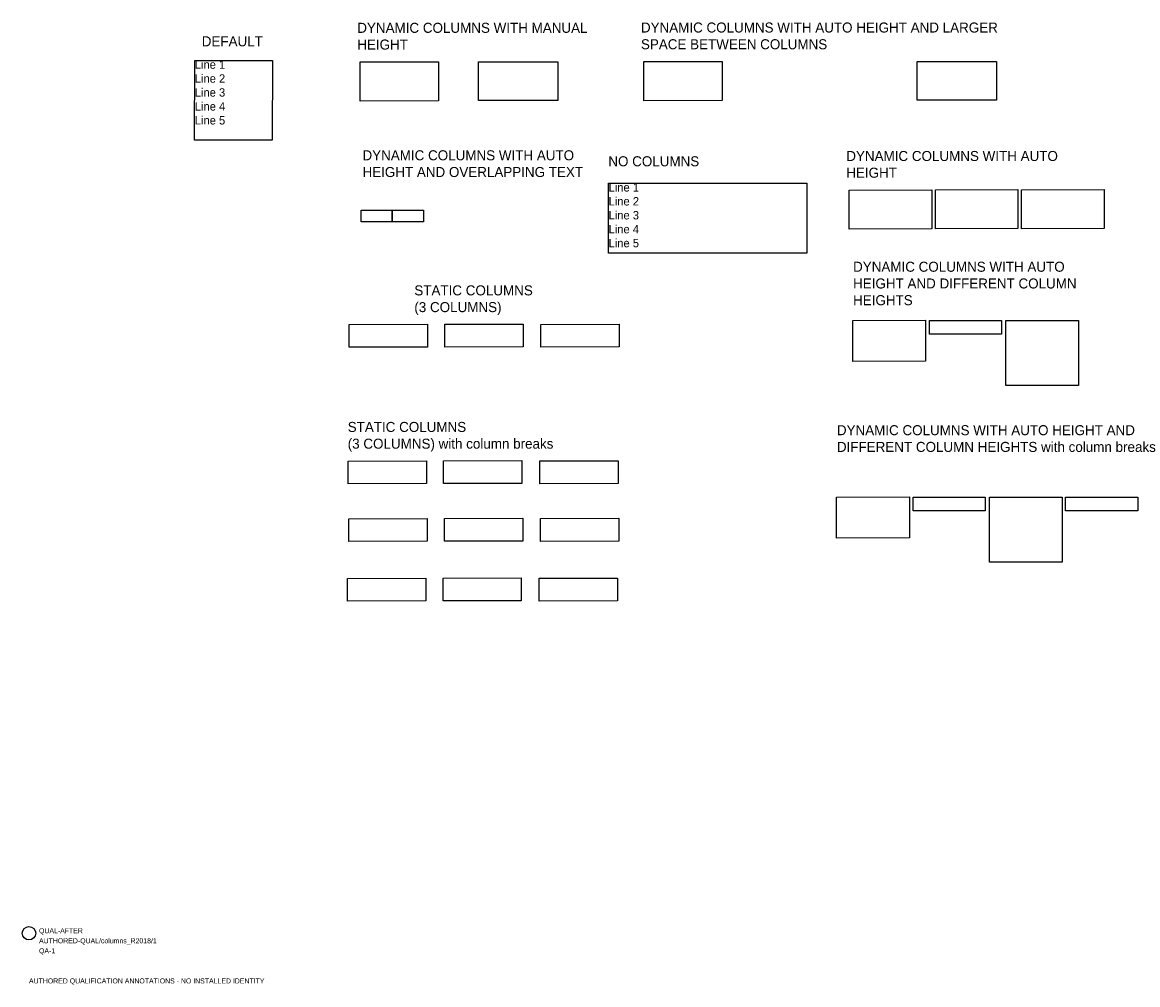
# Model space of a CAD drawing. Header units: millimetres. Extents: x -2 to 332, y -15 to 272.
import ezdxf

# ---------------------------------------------------------------- set-up
doc = ezdxf.new("R2010")
doc.units = ezdxf.units.MM
doc.layers.add('ICT_QUAL_TEST_ONLY', color=7, linetype='Continuous')

# ---------------------------------------------------------------- blocks, each defined once
blk = doc.blocks.new('ICT_QUAL_TEST_ANCHOR')
at = {"layer": 'ICT_QUAL_TEST_ONLY'}
blk.add_circle((0, 0), 2, dxfattribs=at)

msp = doc.modelspace()

# ---------------------------------------------------------------- linework, layer by layer
for points in [[(49.59, 261.04), (72.83, 261.04), (72.7, 237.19), (49.46, 237.19)], [(99.05, 260.57), (122.48, 260.64), (122.48, 248.96), (99.05, 248.89)], [(134.44, 260.57), (158.18, 260.57), (158.18, 249.03), (134.44, 249.03)], [(183.9, 260.66), (207.32, 260.74), (207.32, 249.06), (183.9, 248.99)], [(265.72, 260.67), (289.46, 260.67), (289.46, 249.14), (265.72, 249.14)], [(173.33, 224.32), (232.66, 224.32), (232.66, 203.36), (173.33, 203.36)], [(245.33, 222.24), (270.02, 222.31), (270.02, 210.63), (245.33, 210.56)], [(271.12, 222.34), (295.8, 222.41), (295.8, 210.73), (271.12, 210.66)], [(296.89, 222.32), (321.58, 222.39), (321.58, 210.72), (296.89, 210.65)], [(99.36, 216.21), (108.68, 216.21), (108.68, 212.75), (99.36, 212.75)], [(108.68, 216.21), (118, 216.21), (118, 212.75), (108.68, 212.75)], [(95.77, 182.05), (119.2, 182.12), (119.2, 175.31), (95.77, 175.24)], [(124.36, 182.11), (147.79, 182.18), (147.79, 175.37), (124.36, 175.3)], [(153.12, 182.08), (176.55, 182.16), (176.55, 175.35), (153.12, 175.27)], [(246.42, 183.25), (268.22, 183.33), (268.22, 171.09), (246.42, 171.02)], [(269.34, 183.26), (290.89, 183.26), (290.89, 179.14), (269.34, 179.14)], [(292.19, 183.26), (313.9, 183.26), (313.9, 163.79), (292.19, 163.79)], [(95.43, 141.21), (118.86, 141.28), (118.86, 134.47), (95.43, 134.4)], [(124.02, 141.27), (147.45, 141.34), (147.45, 134.54), (124.02, 134.46)], [(152.78, 141.25), (176.21, 141.32), (176.21, 134.51), (152.78, 134.44)], [(241.58, 130.4), (263.39, 130.48), (263.39, 118.24), (241.58, 118.17)], [(264.51, 130.41), (286.05, 130.41), (286.05, 126.29), (264.51, 126.29)], [(287.35, 130.41), (309.06, 130.41), (309.06, 110.94), (287.35, 110.94)], [(310.1, 130.41), (331.65, 130.41), (331.65, 126.29), (310.1, 126.29)], [(95.69, 123.98), (119.12, 124.05), (119.12, 117.24), (95.69, 117.17)], [(124.27, 124.05), (147.7, 124.12), (147.7, 117.31), (124.27, 117.24)], [(153.03, 124.02), (176.46, 124.09), (176.46, 117.28), (153.03, 117.21)], [(95.26, 106.12), (118.69, 106.19), (118.69, 99.38), (95.26, 99.31)], [(123.85, 106.18), (147.27, 106.25), (147.27, 99.44), (123.85, 99.37)], [(152.61, 106.16), (176.04, 106.23), (176.04, 99.42), (152.61, 99.35)]]:
    msp.add_lwpolyline(points, close=True)

# ---------------------------------------------------------------- block references
at = {"layer": 'ICT_QUAL_TEST_ONLY'}
ref = msp.add_blockref('ICT_QUAL_TEST_ANCHOR', (0, 0), dxfattribs=at)
ref.add_attrib('MANUFACTURER', 'QUAL-AFTER', (3, 0), dxfattribs={"height": 1.5})
ref.add_attrib('ICT_ID', 'AUTHORED-QUAL/columns_R2018/1', (3, -3), dxfattribs={"height": 1.5})
ref.add_attrib('TAG', 'QA-1', (3, -6), dxfattribs={"height": 1.5})

# ---------------------------------------------------------------- texts
at = {"attachment_point": 1}
for s, width, heights, insert, char_height in [('DYNAMIC COLUMNS WITH MANUAL HEIGHT', 70.258, [10.2], (98.2, 272.28), 3), ('DYNAMIC COLUMNS WITH AUTO HEIGHT AND LARGER SPACE BETWEEN COLUMNS', 108.8401, [10.86], (183.05, 272.37), 3), ('DEFAULT', 24.7972, [0], (51.68, 268.25), 3), ('Line 1\\PLine 2\\PLine 3\\PLine 4\\PLine 5', 22.6466, [23.85], (49.59, 261.04), 2.5), ('DYNAMIC COLUMNS WITH AUTO HEIGHT AND OVERLAPPING TEXT', 70.258, [14.85], (99.76, 234.16), 3), ('DYNAMIC COLUMNS WITH AUTO HEIGHT', 70.258, [10.41], (244.48, 233.95), 3), ('NO COLUMNS', 30.4704, [0], (173.3, 232.37), 3), ('DYNAMIC COLUMNS WITH AUTO HEIGHT AND DIFFERENT COLUMN HEIGHTS', 75.7602, [14.37], (246.51, 200.83), 3), ('STATIC COLUMNS\\P(3 COLUMNS)', 64.9049, [10.56], (115.27, 193.76), 3), ('STATIC COLUMNS\\P(3 COLUMNS) with column breaks', 86.7456, [10.67], (95.34, 152.92), 3), ('DYNAMIC COLUMNS WITH AUTO HEIGHT AND DIFFERENT COLUMN HEIGHTS with column breaks', 95.2544, [14.37], (241.67, 151.95), 3)]:
    msp.add_mtext_dynamic_manual_height_columns(s, width=width, gutter_width=12.5, heights=heights, dxfattribs=dict(at, insert=insert, char_height=char_height))
at = {"insert": (173.37, 224.32), "char_height": 2.5, "width": 58.3615, "attachment_point": 1}
msp.add_mtext('Line 1\\PLine 2\\PLine 3\\PLine 4\\PLine 5', dxfattribs=at)
at = {"layer": 'ICT_QUAL_TEST_ONLY'}
msp.add_text('AUTHORED QUALIFICATION ANNOTATIONS - NO INSTALLED IDENTITY', height=1.5, dxfattribs=at).set_placement((0, -15))

doc.saveas('drawing.dxf')
